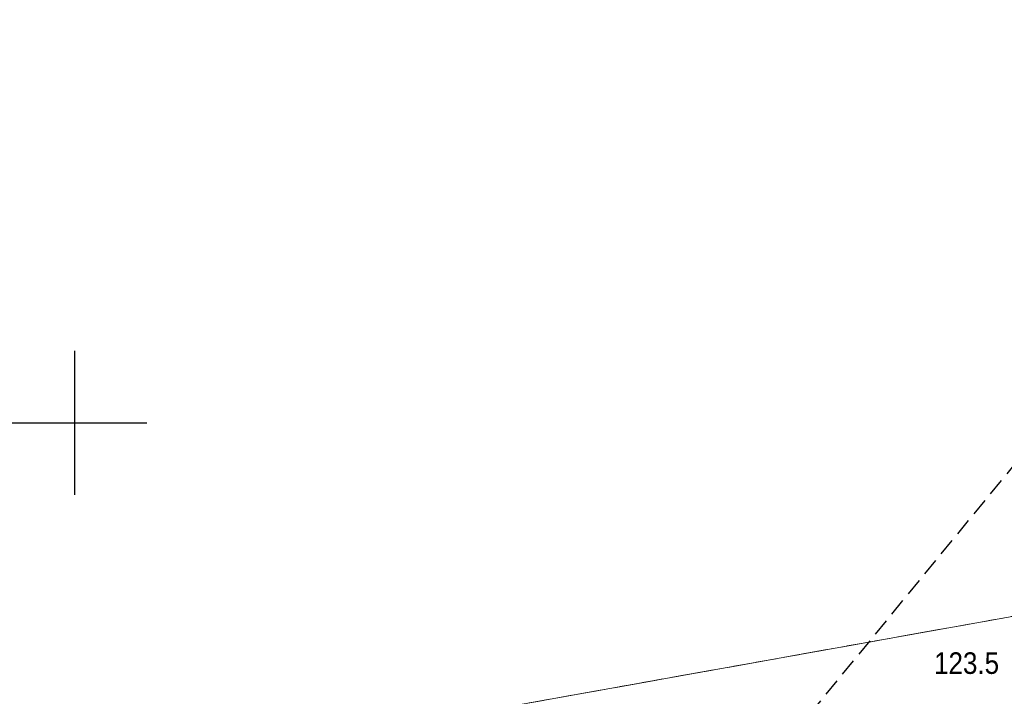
# Model space of a CAD drawing. Header units: metres. Extents: x 5590113 to 5596324, y 5910954 to 5916249.
# Tile 163 of 256: x 5592498 to 5592532, y 5913891 to 5913914. Entities that reach past the tile are written whole.
import ezdxf

# ---------------------------------------------------------------- set-up
doc = ezdxf.new("R2010")
doc.units = ezdxf.units.M
for name, pattern in [('2', [0.9, 0.6, -0.3]), ('219-500', [0]), ('egkk-500', [2, 1.5, -0.5]), ('egug-500', [1, 0.5, -0.5])]:
    doc.linetypes.add(name, pattern=pattern)
doc.layers.get('0').update_dxf_attribs({"color": 2, "lineweight": 5})
doc.styles.get("Standard").update_dxf_attribs({"font": 'Working1250', "width": 0.75})

# ---------------------------------------------------------------- blocks, each defined once
blk = doc.blocks.new('RAMKA500K')
at = {"color": 0}
for p, q in [((100, 147.5), (100, 152.5)), ((97.5, 150), (102.5, 150))]:
    blk.add_line(p, q, dxfattribs=at)

msp = doc.modelspace()

# ---------------------------------------------------------------- linework, layer by layer
at = {"layer": '217-kontur klasyfikacyjny', "color": 92, "linetype": 'egkk-500', "lineweight": 18, "flags": 128}
msp.add_lwpolyline([(5592380.92, 5913866.13), (5592557.82, 5913897.8)], dxfattribs=at)
at = {"layer": '218-kontur użytku gruntowego', "color": 3, "linetype": 'egug-500', "lineweight": 18, "flags": 128}
for points in [[(5592380.92, 5913866.13), (5592557.82, 5913897.8)], [(5592557.82, 5913897.8), (5592380.92, 5913866.13)]]:
    msp.add_lwpolyline(points, dxfattribs=at)
at = {"layer": '219-działka ewidencyjna', "color": 7, "linetype": '219-500', "lineweight": 18, "flags": 128}
msp.add_lwpolyline([(5592557.82, 5913897.8), (5592370.19, 5913864.21)], dxfattribs=at)
at = {"layer": 'Zakres', "color": 5, "linetype": '2', "lineweight": 25, "flags": 128}
msp.add_lwpolyline([(5592488.83, 5913845.15), (5592732.46, 5913877.85), (5592720.46, 5913963.58), (5592690.12, 5913960.05), (5592610.89, 5913994.02)], close=True, dxfattribs=at)

# ---------------------------------------------------------------- block references
at = {"layer": 'Wstawianie ramki sekcyjnej z opisem', "color": 7, "linetype": 'CONTINUOUS', "lineweight": 13}
msp.add_blockref('RAMKA500K', (5592400, 5913750), dxfattribs=at)

# ---------------------------------------------------------------- texts
at = {"layer": 'pikieta naturalna-Atr2', "color": 7, "width": 0.9}
msp.add_text('123.5', height=0.75, dxfattribs=at).set_placement((5592529.83, 5913891.28))

doc.saveas('drawing.dxf')
